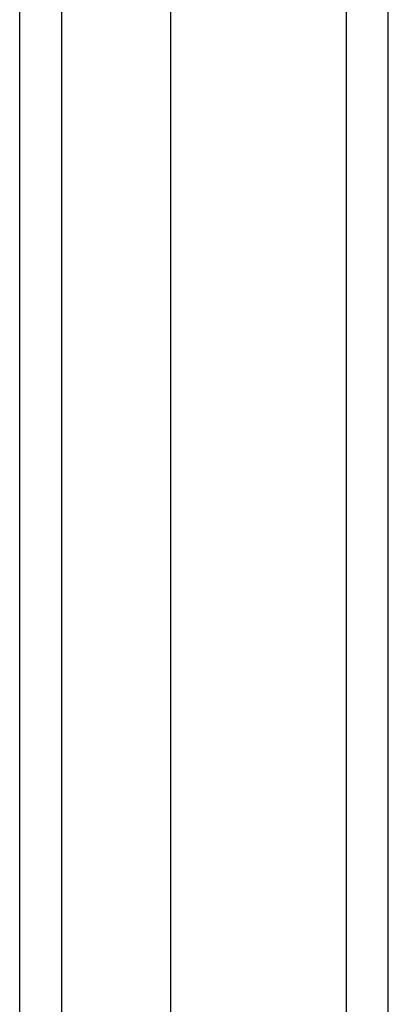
# Model space of a CAD drawing. Header units: inches. Extents: x 14 to 193, y 15 to 125.
# Tile 27 of 90: x 120.235 to 121.155, y 54.116 to 56.577. Entities that reach past the tile are written whole.
import ezdxf

# ---------------------------------------------------------------- set-up
doc = ezdxf.new("R2010")
doc.units = ezdxf.units.IN
doc.header["$LTSCALE"] = 12.41934
doc.header["$MEASUREMENT"] = 0
doc.layers.add('Visible Edges(ANSI)', color=7, linetype='Continuous', lineweight=25)
doc.layers.add('Visible Tangent Edges(ANSI)', color=7, linetype='Continuous', lineweight=25)

msp = doc.modelspace()

# ---------------------------------------------------------------- linework, layer by layer
at = {"layer": 'Visible Edges(ANSI)'}
for p, q in [((121.155, 51.7607), (121.155, 89.7888)), ((120.235, 52.6084), (120.235, 88.9411)), ((120.6114, 88.9411), (120.6114, 52.6084))]:
    msp.add_line(p, q, dxfattribs=at)
at = {"layer": 'Visible Tangent Edges(ANSI)'}
for p, q in [((121.0499, 89.7888), (121.0499, 51.7607)), ((120.3402, 52.4704), (120.3402, 89.0792))]:
    msp.add_line(p, q, dxfattribs=at)

doc.saveas('drawing.dxf')
